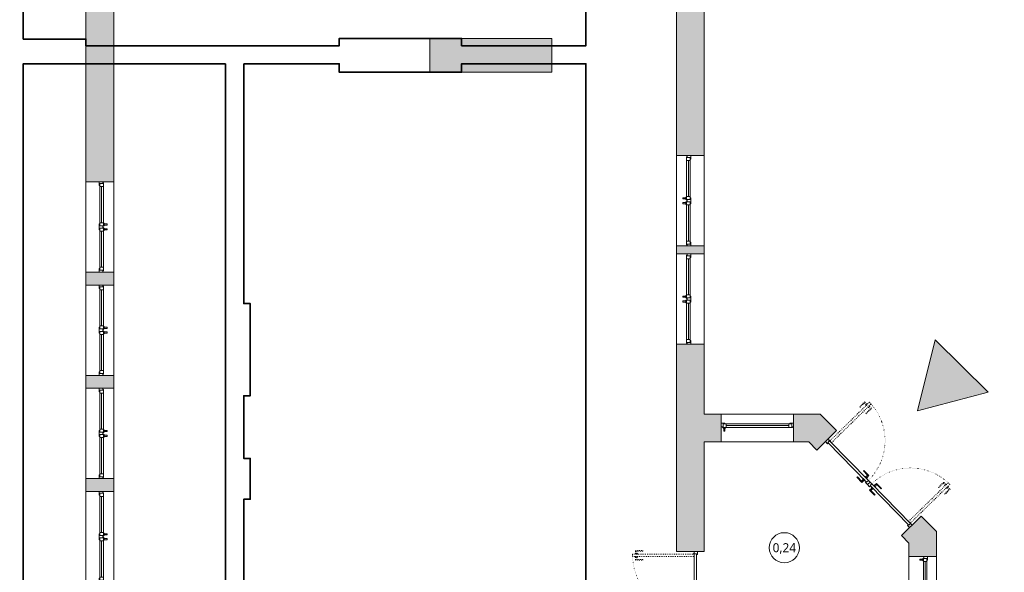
# Model space of a CAD drawing. Header units: millimetres. Extents: x -221 to 149158, y -114258 to 0.
# Tile 70 of 219: x 81136 to 82770, y -52845 to -51927. Entities that reach past the tile are written whole.
import ezdxf
from ezdxf.enums import TextEntityAlignment as Align

# ---------------------------------------------------------------- set-up
doc = ezdxf.new("R2010")
doc.units = ezdxf.units.MM
doc.linetypes.add('ACAD_ISO03W100', pattern=[30, 12, -18])
doc.linetypes.add('ACAD_ISO07W100', pattern=[3, 0, -3])
doc.layers.get('0').update_dxf_attribs({"lineweight": 0})
doc.layers.add('A-przekrycieram.ART', color=7, linetype='Continuous', lineweight=0, true_color=0xffffff)
for name, color, linetype, lineweight in [('opis..KF', 250, 'Continuous', 15), ('powierzchnie', 21, 'Continuous', 50), ('stolarka_arch', 250, 'Continuous', 5), ('wymiar..KF', 12, 'Continuous', 5), ('wypełnienie istn..KF', 250, 'Continuous', 0), ('ściany ist..KF', 61, 'Continuous', 5)]:
    doc.layers.add(name, color=color, linetype=linetype, lineweight=lineweight)
doc.styles.add('ARCH', font='segoeuil.ttf')
doc.styles.add('DIM', font='simplex.shx', dxfattribs={"width": 0.6})
doc.dimstyles.new('100-STD', dxfattribs={"dimscale": 10, "dimtxt": 1.3, "dimasz": 0.15, "dimexe": 5, "dimexo": 10, "dimgap": 0.4, "dimtad": 1, "dimdec": 1, "dimrnd": 0.5, "dimdsep": 46, "dimtxsty": 'DIM', "dimblk": 'KR21', "dimcen": 1, "dimdle": 10, "dimse1": 1, "dimse2": 1, "dimclrd": 256, "dimclre": 256, "dimclrt": 256, "dimadec": 0, "dimazin": 0, "dimtfac": 1, "dimtdec": 1, "dimtmove": 2, "dimatfit": 3, "dimldrblk": 'KR21', "dimfxl": 1, "dimtvp": 5.6, "dimtolj": 1, "dimtzin": 2, "dimarcsym": 0})

# ---------------------------------------------------------------- blocks, each defined once
blk = doc.blocks.new('KR21')
at = {"ltscale": 100}
blk.add_line((0, -5), (0, 5), dxfattribs=at)
at = {"ltscale": 100, "const_width": 0.84}
blk.add_lwpolyline([(-2.5, -2.5), (2.6, 2.6)], dxfattribs=at)
blk = doc.blocks.new('*D916')
at = {"layer": 'Defpoints', "color": 0, "linetype": 'ByBlock', "lineweight": 40, "transparency": 16777216}
for p in [(0, -51958.3), (46.3, -52014.3), (109348.9, -52014.3)]:
    blk.add_point(p, dxfattribs=at)
at = {"layer": 'wymiar..KF', "linetype": 'Continuous', "lineweight": -2, "transparency": 16777216}
blk.add_line((46.3, -51959.8), (46.3, -52012.8), dxfattribs=at)
at = {"layer": 'wymiar..KF', "linetype": 'ByBlock', "lineweight": -2, "transparency": 16777216, "xscale": 1.5, "yscale": 1.5, "zscale": 1.5}
for p, rotation in [((46.3, -51958.3), 90), ((46.3, -52014.3), 270)]:
    blk.add_blockref('KR21', p, dxfattribs=dict(at, rotation=rotation))
at = {"layer": 'wymiar..KF', "linetype": 'ByBlock', "transparency": 16777216, "insert": (35.8, -51986.3), "char_height": 13, "attachment_point": 5, "rotation": 90, "style": 'DIM'}
blk.add_mtext('\\A1;56', dxfattribs=at)
blk = doc.blocks.new('*U986')
at = {"layer": 'stolarka_arch', "lineweight": 0}
blk.add_lwpolyline([(0, 0), (150, 0), (150, -46), (0, -46)], close=True, dxfattribs=at)
at = {"layer": 'stolarka_arch'}
for points in [[(0, -22), (6, -22), (6, -23), (3, -23), (3, -28), (0, -28)], [(3, -23), (8, -23), (8, -29), (2, -29), (2, -28), (3, -28)], [(8, -26), (68, -26), (68, -23), (8, -23)], [(8, -26), (68, -26), (68, -29), (8, -29)], [(73, -23), (68, -23), (68, -29), (74, -29), (74, -28), (73, -28)], [(73, -30), (69, -30), (69, -29), (73, -29)], [(70, -22), (80, -22), (80, -23), (77, -23), (77, -28), (73, -28), (73, -23), (70, -23)], [(72, -35), (70, -35), (70, -30), (72, -30)], [(77, -23), (82, -23), (82, -29), (76, -29), (76, -28), (77, -28)], [(81, -30), (77, -30), (77, -29), (81, -29)], [(80, -35), (78, -35), (78, -30), (80, -30)], [(142, -26), (82, -26), (82, -23), (142, -23)], [(142, -26), (82, -26), (82, -29), (142, -29)], [(147, -23), (142, -23), (142, -29), (148, -29), (148, -28), (147, -28)], [(150, -22), (144, -22), (144, -23), (147, -23), (147, -28), (150, -28)]]:
    blk.add_lwpolyline(points, close=True, dxfattribs=at)
blk = doc.blocks.new('*U987')
at = {"layer": 'stolarka_arch', "lineweight": 0}
blk.add_lwpolyline([(0, 0), (150, 0), (150, -46), (0, -46)], close=True, dxfattribs=at)
at = {"layer": 'stolarka_arch'}
for points in [[(0, -22), (6, -22), (6, -23), (3, -23), (3, -28), (0, -28)], [(3, -23), (8, -23), (8, -29), (2, -29), (2, -28), (3, -28)], [(8, -26), (68, -26), (68, -23), (8, -23)], [(8, -26), (68, -26), (68, -29), (8, -29)], [(73, -23), (68, -23), (68, -29), (74, -29), (74, -28), (73, -28)], [(73, -30), (69, -30), (69, -29), (73, -29)], [(70, -22), (80, -22), (80, -23), (77, -23), (77, -28), (73, -28), (73, -23), (70, -23)], [(72, -35), (70, -35), (70, -30), (72, -30)], [(77, -23), (82, -23), (82, -29), (76, -29), (76, -28), (77, -28)], [(81, -30), (77, -30), (77, -29), (81, -29)], [(80, -35), (78, -35), (78, -30), (80, -30)], [(142, -26), (82, -26), (82, -23), (142, -23)], [(142, -26), (82, -26), (82, -29), (142, -29)], [(147, -23), (142, -23), (142, -29), (148, -29), (148, -28), (147, -28)], [(150, -22), (144, -22), (144, -23), (147, -23), (147, -28), (150, -28)]]:
    blk.add_lwpolyline(points, close=True, dxfattribs=at)
blk = doc.blocks.new('*U979')
at = {"layer": 'stolarka_arch', "lineweight": 0}
blk.add_lwpolyline([(0, 0), (150, 0), (150, -46), (0, -46)], close=True, dxfattribs=at)
at = {"layer": 'stolarka_arch'}
for points in [[(0, -22), (6, -22), (6, -23), (3, -23), (3, -28), (0, -28)], [(3, -23), (8, -23), (8, -29), (2, -29), (2, -28), (3, -28)], [(8, -26), (68, -26), (68, -23), (8, -23)], [(8, -26), (68, -26), (68, -29), (8, -29)], [(73, -23), (68, -23), (68, -29), (74, -29), (74, -28), (73, -28)], [(73, -30), (69, -30), (69, -29), (73, -29)], [(70, -22), (80, -22), (80, -23), (77, -23), (77, -28), (73, -28), (73, -23), (70, -23)], [(72, -35), (70, -35), (70, -30), (72, -30)], [(77, -23), (82, -23), (82, -29), (76, -29), (76, -28), (77, -28)], [(81, -30), (77, -30), (77, -29), (81, -29)], [(80, -35), (78, -35), (78, -30), (80, -30)], [(142, -26), (82, -26), (82, -23), (142, -23)], [(142, -26), (82, -26), (82, -29), (142, -29)], [(147, -23), (142, -23), (142, -29), (148, -29), (148, -28), (147, -28)], [(150, -22), (144, -22), (144, -23), (147, -23), (147, -28), (150, -28)]]:
    blk.add_lwpolyline(points, close=True, dxfattribs=at)
blk = doc.blocks.new('*U980')
at = {"layer": 'stolarka_arch', "lineweight": 0}
blk.add_lwpolyline([(0, 0), (150, 0), (150, -46), (0, -46)], close=True, dxfattribs=at)
at = {"layer": 'stolarka_arch'}
for points in [[(0, -22), (6, -22), (6, -23), (3, -23), (3, -28), (0, -28)], [(3, -23), (8, -23), (8, -29), (2, -29), (2, -28), (3, -28)], [(8, -26), (68, -26), (68, -23), (8, -23)], [(8, -26), (68, -26), (68, -29), (8, -29)], [(73, -23), (68, -23), (68, -29), (74, -29), (74, -28), (73, -28)], [(73, -30), (69, -30), (69, -29), (73, -29)], [(70, -22), (80, -22), (80, -23), (77, -23), (77, -28), (73, -28), (73, -23), (70, -23)], [(72, -35), (70, -35), (70, -30), (72, -30)], [(77, -23), (82, -23), (82, -29), (76, -29), (76, -28), (77, -28)], [(81, -30), (77, -30), (77, -29), (81, -29)], [(80, -35), (78, -35), (78, -30), (80, -30)], [(142, -26), (82, -26), (82, -23), (142, -23)], [(142, -26), (82, -26), (82, -29), (142, -29)], [(147, -23), (142, -23), (142, -29), (148, -29), (148, -28), (147, -28)], [(150, -22), (144, -22), (144, -23), (147, -23), (147, -28), (150, -28)]]:
    blk.add_lwpolyline(points, close=True, dxfattribs=at)
blk = doc.blocks.new('*U1053')
at = {"layer": 'stolarka_arch', "lineweight": 0}
blk.add_lwpolyline([(0, 0), (150, 0), (150, -46), (0, -46)], close=True, dxfattribs=at)
at = {"layer": 'stolarka_arch'}
for points in [[(0, -22), (6, -22), (6, -23), (3, -23), (3, -28), (0, -28)], [(3, -23), (8, -23), (8, -29), (2, -29), (2, -28), (3, -28)], [(8, -26), (68, -26), (68, -23), (8, -23)], [(8, -26), (68, -26), (68, -29), (8, -29)], [(73, -23), (68, -23), (68, -29), (74, -29), (74, -28), (73, -28)], [(73, -30), (69, -30), (69, -29), (73, -29)], [(70, -22), (80, -22), (80, -23), (77, -23), (77, -28), (73, -28), (73, -23), (70, -23)], [(72, -35), (70, -35), (70, -30), (72, -30)], [(77, -23), (82, -23), (82, -29), (76, -29), (76, -28), (77, -28)], [(81, -30), (77, -30), (77, -29), (81, -29)], [(80, -35), (78, -35), (78, -30), (80, -30)], [(142, -26), (82, -26), (82, -23), (142, -23)], [(142, -26), (82, -26), (82, -29), (142, -29)], [(147, -23), (142, -23), (142, -29), (148, -29), (148, -28), (147, -28)], [(150, -22), (144, -22), (144, -23), (147, -23), (147, -28), (150, -28)]]:
    blk.add_lwpolyline(points, close=True, dxfattribs=at)
blk = doc.blocks.new('*U1048')
at = {"layer": 'stolarka_arch', "lineweight": 0}
blk.add_lwpolyline([(0, 0), (150, 0), (150, -46), (0, -46)], close=True, dxfattribs=at)
at = {"layer": 'stolarka_arch'}
for points in [[(0, -22), (6, -22), (6, -23), (3, -23), (3, -28), (0, -28)], [(3, -23), (8, -23), (8, -29), (2, -29), (2, -28), (3, -28)], [(8, -26), (68, -26), (68, -23), (8, -23)], [(8, -26), (68, -26), (68, -29), (8, -29)], [(73, -23), (68, -23), (68, -29), (74, -29), (74, -28), (73, -28)], [(73, -30), (69, -30), (69, -29), (73, -29)], [(70, -22), (80, -22), (80, -23), (77, -23), (77, -28), (73, -28), (73, -23), (70, -23)], [(72, -35), (70, -35), (70, -30), (72, -30)], [(77, -23), (82, -23), (82, -29), (76, -29), (76, -28), (77, -28)], [(81, -30), (77, -30), (77, -29), (81, -29)], [(80, -35), (78, -35), (78, -30), (80, -30)], [(142, -26), (82, -26), (82, -23), (142, -23)], [(142, -26), (82, -26), (82, -29), (142, -29)], [(147, -23), (142, -23), (142, -29), (148, -29), (148, -28), (147, -28)], [(150, -22), (144, -22), (144, -23), (147, -23), (147, -28), (150, -28)]]:
    blk.add_lwpolyline(points, close=True, dxfattribs=at)
blk = doc.blocks.new('*U650')
at = {"layer": 'stolarka_arch', "linetype": 'ACAD_ISO03W100', "lineweight": 0, "ltscale": 0.1}
for points in [[(4.5, 102), (4.5, 0), (8.5, 0), (8.5, 102)], [(3.5, 97), (-1.5, 97), (-1.5, 85), (-0.5, 85), (-0.5, 95), (3.5, 95)], [(3.5, 98), (3.5, 94), (4.5, 94), (4.5, 98)], [(9.5, 98), (9.5, 94), (8.5, 94), (8.5, 98)], [(9.5, 97), (14.5, 97), (14.5, 85), (13.5, 85), (13.5, 95), (9.5, 95)]]:
    blk.add_lwpolyline(points, close=True, dxfattribs=at)
at = {"layer": 'stolarka_arch'}
for points in [[(5, -4), (5, -6), (0, -6), (0, 0), (4, 0), (4, -4), (5, -4)], [(106, 0), (4, 0), (4, -4), (106, -4)], [(101, 1), (101, 6), (89, 6), (89, 5), (99, 5), (99, 1)], [(102, 1), (98, 1), (98, 0), (102, 0)], [(105, -4), (105, -6), (110, -6), (110, 0), (106, 0), (106, -4), (105, -4)], [(101, -5), (101, -10), (89, -10), (89, -9), (99, -9), (99, -5)], [(102, -5), (98, -5), (98, -4), (102, -4)]]:
    blk.add_lwpolyline(points, close=True, dxfattribs=at)
blk.add_circle((4, 0.5), 0.5, dxfattribs=at)
at = {"layer": 'stolarka_arch', "linetype": 'ACAD_ISO07W100', "lineweight": 0, "ltscale": 0.5}
blk.add_arc((4, 0), 102, 0, 89.6506, dxfattribs=at)
blk = doc.blocks.new('nr pom')
at = {"layer": 'opis..KF', "lineweight": 20}
blk.add_circle((0, 0), 25, dxfattribs=at)
at = {"layer": 'opis..KF', "style": 'ARCH'}
blk.add_attdef('00', text='', height=15, dxfattribs=at).set_placement((0, 0), align=Align.MIDDLE_CENTER)
blk = doc.blocks.new('*U1674')
at = {"layer": 'A-przekrycieram.ART'}
h = blk.add_hatch(color=256, dxfattribs=at)
h.dxf.hatch_style = 1
h.paths.add_polyline_path([(0, 4200), (5940, 4200), (5940, 0), (0, 0)])
h.paths.add_polyline_path([(200, 4100), (5840, 4100), (5840, 100), (200, 100)], flags=16)
blk = doc.blocks.new('*U614')
at = {"layer": 'stolarka_arch', "linetype": 'ACAD_ISO03W100', "lineweight": 0, "ltscale": 0.1}
for points in [[(3.5, 87), (-1.5, 87), (-1.5, 75), (-0.5, 75), (-0.5, 85), (3.5, 85)], [(3.5, 88), (3.5, 84), (4.5, 84), (4.5, 88)], [(4.5, 92), (4.5, 0), (8.5, 0), (8.5, 92)], [(9.5, 88), (9.5, 84), (8.5, 84), (8.5, 88)], [(9.5, 87), (14.5, 87), (14.5, 75), (13.5, 75), (13.5, 85), (9.5, 85)]]:
    blk.add_lwpolyline(points, close=True, dxfattribs=at)
at = {"layer": 'stolarka_arch'}
for points in [[(5, -4), (5, -6), (0, -6), (0, 0), (4, 0), (4, -4), (5, -4)], [(96, 0), (4, 0), (4, -4), (96, -4)], [(91, 1), (91, 6), (79, 6), (79, 5), (89, 5), (89, 1)], [(92, 1), (88, 1), (88, 0), (92, 0)], [(95, -4), (95, -6), (100, -6), (100, 0), (96, 0), (96, -4), (95, -4)], [(91, -5), (91, -10), (79, -10), (79, -9), (89, -9), (89, -5)], [(92, -5), (88, -5), (88, -4), (92, -4)]]:
    blk.add_lwpolyline(points, close=True, dxfattribs=at)
blk.add_circle((4, 0.5), 0.5, dxfattribs=at)
at = {"layer": 'stolarka_arch', "linetype": 'ACAD_ISO07W100', "lineweight": 0, "ltscale": 0.5}
blk.add_arc((4, 0), 92, 0, 89.6506, dxfattribs=at)
blk = doc.blocks.new('*U1672')
at = {"layer": 'stolarka_arch', "lineweight": 0}
blk.add_lwpolyline([(0, 0), (120, 0), (120, -46), (0, -46)], close=True, dxfattribs=at)
at = {"layer": 'stolarka_arch'}
for points in [[(0, -15), (6, -15), (6, -16), (3, -16), (3, -21), (0, -21)], [(3, -16), (8, -16), (8, -22), (2, -22), (2, -21), (3, -21)], [(8, -19), (112, -19), (112, -16), (8, -16)], [(117, -16), (112, -16), (112, -22), (118, -22), (118, -21), (117, -21)], [(120, -15), (114, -15), (114, -16), (117, -16), (117, -21), (120, -21)], [(8, -19), (112, -19), (112, -22), (8, -22)], [(117, -23), (113, -23), (113, -22), (117, -22)], [(116, -28), (114, -28), (114, -23), (116, -23)]]:
    blk.add_lwpolyline(points, close=True, dxfattribs=at)

msp = doc.modelspace()

# ---------------------------------------------------------------- hatches: boundary and pattern name
at = {"linetype": 'ByBlock', "true_color": 0x636466}
h = msp.add_hatch(color=251, dxfattribs=at)
h.dxf.hatch_style = 1
h.paths.add_polyline_path([(82626.04, -52576.4), (82743.26, -52545.73), (82655.55, -52458.88)])
h = msp.add_hatch(color=251, dxfattribs=at)
h.dxf.hatch_style = 1
h.paths.add_polyline_path([(82626.04, -52576.4), (82743.26, -52545.73), (82655.55, -52458.88)])
at = {"layer": 'wypełnienie istn..KF', "true_color": 0xc8c8c8}
h = msp.add_hatch(color=9, dxfattribs=at)
h.dxf.hatch_style = 1
h.paths.add_polyline_path([(87428.19, -53609.29), (86882.61, -53609.29), (86882.61, -53010.79), (86852.61, -53010.79), (86852.61, -53649.29), (87428.19, -53649.29)])
h.paths.add_polyline_path([(87710.61, -53585.69), (87664.61, -53585.69), (87664.61, -53609.29), (87538.19, -53609.29), (87538.19, -53649.29), (87576.61, -53649.29), (87576.61, -53672.42), (87622.61, -53672.42), (87622.61, -53655.29), (87710.61, -53655.29)])
h.paths.add_polyline_path([(87710.61, -53407.37), (87664.61, -53407.37), (87664.61, -53435.69), (87710.61, -53435.69)])
h.paths.add_polyline_path([(87710.61, -53209.01), (87664.61, -53209.01), (87664.61, -53257.37), (87710.61, -53257.37)])
h.paths.add_polyline_path([(87710.61, -52987.29), (87498.61, -52987.29), (87498.61, -52930.84), (87452.61, -52930.84), (87452.61, -53033.29), (87664.61, -53033.29), (87664.61, -53059.01), (87710.61, -53059.01)])
h.paths.add_polyline_path([(86887.11, -52804.79), (86846.61, -52804.79), (86846.61, -53010.79), (86887.11, -53010.79)])
h.paths.add_polyline_path([(87498.61, -52755.84), (87452.61, -52755.84), (87452.61, -52780.84), (87498.61, -52780.84)])
h.paths.add_polyline_path([(87498.61, -52580.84), (87452.61, -52580.84), (87452.61, -52605.84), (87498.61, -52605.84)])
h.paths.add_polyline_path([(87498.61, -52351.74), (87452.61, -52351.74), (87452.61, -52355.37), (87048.78, -52355.37), (87048.78, -52376.79), (87452.61, -52376.79), (87452.7, -52430.84), (87498.61, -52430.84)])
h.paths.add_polyline_path([(86882.61, -52376.79), (86938.78, -52376.79), (86938.78, -52355.37), (86882.61, -52355.37), (86882.61, -52114.29), (87170.61, -52114.29), (87170.61, -51589.94), (87150.61, -51589.94), (87150.61, -51934.29), (87140.95, -51934.29), (87140.95, -51954.29), (87150.61, -51954.29), (87150.61, -52094.29), (86882.61, -52094.29), (86882.61, -51954.29), (87030.95, -51954.29), (87030.95, -51934.29), (86882.61, -51934.29), (86882.61, -51833.89), (86852.61, -51833.89), (86852.61, -52480.95), (86882.61, -52480.95)])
h.paths.add_polyline_path([(87498.61, -52179.79), (87452.61, -52179.79), (87452.61, -52201.74), (87498.61, -52201.74)])
h.paths.add_polyline_path([(87498.61, -52007.83), (87452.61, -52007.83), (87452.61, -52029.79), (87498.61, -52029.79)])
h.paths.add_polyline_path([(87498.61, -51835.87), (87452.61, -51835.87), (87452.61, -51857.83), (87498.61, -51857.83)])
h.paths.add_polyline_path([(87498.61, -51619.37), (87452.61, -51619.37), (87452.61, -51685.87), (87498.61, -51685.87)], flags=17)
h.paths.add_polyline_path([(87498.61, -51363.29), (86820.5, -51363.29), (86820.5, -51409.29), (86852.61, -51409.29), (86852.61, -51724.07), (86882.61, -51724.07), (86882.61, -51409.29), (87150.61, -51409.29), (87150.61, -51479.29), (87170.61, -51479.29), (87170.61, -51409.29), (87452.61, -51409.29), (87452.61, -51469.37), (87498.61, -51469.37)])
h.paths.add_polyline_path([(86633.61, -51239.76), (86583.61, -51239.76), (86583.61, -51313.34), (86547.13, -51313.37), (86547.13, -51363.29), (86633.61, -51363.29)], flags=17)
h.paths.add_polyline_path([(86352.79, -51313.54), (85800.61, -51314.02), (85800.61, -48533.29), (87683.61, -48533.29), (87683.61, -50860.29), (86583.61, -50860.29), (86583.61, -51018.89), (86633.61, -51018.89), (86633.61, -50910.29), (87733.61, -50910.29), (87733.61, -48483.29), (85750.61, -48483.29), (85750.61, -51363.29), (86352.83, -51363.29)])
h.paths.add_polyline_path([(86352.79, -51363.54), (85750.61, -51364.06), (85694.61, -51363.29), (85694.61, -51469.37), (85740.61, -51469.37), (85740.61, -51409.29), (86310.61, -51409.29), (86310.61, -51609.29), (86310.61, -51649.79), (86310.61, -51724.07), (86340.61, -51724.07), (86340.61, -51409.29), (86352.79, -51409.29)])
h.paths.add_polyline_path([(85740.61, -51649.79), (86007.61, -51649.79), (86007.61, -51634.79), (85740.61, -51634.79), (85740.61, -51619.37), (85694.61, -51619.37), (85694.61, -51685.87), (85740.61, -51685.87)], flags=17)
h.paths.add_polyline_path([(86119.61, -51609.29), (86007.61, -51609.29), (86007.61, -51649.79), (86119.61, -51649.79)], flags=17)
h.paths.add_polyline_path([(86310.61, -51609.29), (86226.61, -51609.29), (86226.61, -51649.79), (86310.61, -51649.79)], flags=17)
h.paths.add_polyline_path([(85740.61, -51835.87), (85694.61, -51835.87), (85694.61, -51857.83), (85740.61, -51857.83)])
h.paths.add_polyline_path([(85740.61, -52007.83), (85694.61, -52007.83), (85694.61, -52029.79), (85740.61, -52029.79)])
h.paths.add_polyline_path([(85740.61, -52179.79), (85694.61, -52179.79), (85694.61, -52201.74), (85740.61, -52201.74)])
h.paths.add_polyline_path([(85740.61, -52351.74), (85694.61, -52351.74), (85694.61, -52373.7), (85740.61, -52373.7)])
h.paths.add_polyline_path([(85791.11, -52556.79), (85740.67, -52556.79), (85740.61, -52523.7), (85694.61, -52523.7), (85694.61, -52624.29), (85740.61, -52624.29), (85740.61, -52586.79), (85791.11, -52586.79)])
h.paths.add_polyline_path([(85968.11, -52556.79), (85791.11, -52556.79), (85791.11, -52597.29), (85968.11, -52597.29), (85968.11, -52586.79)])
h.paths.add_polyline_path([(86135.11, -52556.79), (85968.11, -52556.79), (85968.11, -52586.79), (86055.61, -52586.79), (86070.61, -52586.79), (86135.11, -52586.79)])
h.paths.add_polyline_path([(86311.11, -52556.79), (86135.11, -52556.79), (86135.11, -52597.29), (86311.11, -52597.29)])
h.paths.add_polyline_path([(86340.61, -52142.29), (86336.61, -52142.29), (86336.61, -51997.29), (86340.61, -51997.29), (86340.61, -51834.07), (86310.61, -51834.07), (86310.61, -52556.79), (86311.11, -52556.79), (86311.11, -52597.29), (86310.61, -52628.53), (86340.61, -52628.53)])
h.paths.add_polyline_path([(86376.61, -51997.29), (86340.61, -51997.29), (86336.61, -51997.29), (86336.61, -52142.29), (86376.61, -52142.29)])
h.paths.add_polyline_path([(86340.61, -52738.53), (86310.61, -52738.53), (86310.61, -52781.29), (86070.61, -52781.29), (86055.61, -52781.29), (85740.61, -52781.29), (85740.61, -52774.29), (85694.61, -52774.29), (85694.61, -52804.29), (85740.61, -52804.29), (85740.61, -52796.29), (86055.61, -52796.29), (86055.61, -52799.29), (86070.61, -52799.29), (86070.61, -52796.29), (86310.61, -52796.29), (86310.61, -52841.2), (86340.61, -52841.2)])
h.paths.add_polyline_path([(86340.61, -52951.2), (86310.61, -52951.2), (86310.61, -52988.29), (86070.61, -52988.29), (86070.61, -52909.24), (86055.61, -52909.24), (86055.61, -52988.29), (85740.61, -52988.29), (85740.61, -52954.29), (85694.61, -52954.29), (85694.61, -52972.29), (85681.39, -52972.29), (85681.39, -53018.29), (86340.61, -53018.29)])
h.paths.add_polyline_path([(85531.39, -52972.29), (85435.13, -52972.29), (85435.13, -53018.29), (85499.47, -53018.29), (85499.47, -53396.29), (85230.47, -53396.29), (85230.47, -53312.47), (85215.47, -53312.47), (85215.47, -53589.29), (85151.97, -53589.29), (85151.97, -53619.29), (85271.88, -53619.29), (85271.88, -53589.29), (85230.47, -53589.29), (85230.47, -53411.29), (85499.47, -53411.29), (85499.47, -53589.29), (85381.88, -53589.29), (85381.88, -53619.29), (85529.61, -53619.29), (85529.61, -53018.29), (85531.39, -53018.29)])
h.paths.add_polyline_path([(85284.96, -52972.29), (85112.65, -52972.29), (85060.47, -53033.52), (85095.51, -53063.55), (85133.81, -53018.86), (85215.13, -53018.86), (85215.47, -53202.49), (85230.47, -53202.49), (85230.47, -53018.29), (85285.13, -53018.29)])
h.paths.add_polyline_path([(84997.98, -53177.35), (84963.05, -53147.41), (84905.65, -53214.39), (84881.65, -53214.39), (84881.65, -53260.39), (84905.65, -53260.39), (84905.65, -53619.29), (85041.97, -53619.29), (85041.97, -53589.29), (84935.65, -53589.29), (84935.65, -53250.08)])
h.paths.add_polyline_path([(83861.07, -53349.44), (83827.07, -53349.44), (83827.07, -53589.29), (83557.57, -53589.29), (83557.57, -53018.29), (83659.21, -53018.29), (83659.21, -52972.29), (83500.32, -52972.29), (83500.32, -53018.29), (83527.57, -53018.29), (83527.57, -53328.29), (83515.57, -53328.29), (83515.57, -53570.29), (83527.57, -53570.29), (83527.57, -53589.29), (82467.57, -53589.29), (82467.57, -53018.29), (82482.54, -53018.29), (82482.54, -52972.29), (82431.62, -52972.29), (82431.62, -53018.29), (82437.57, -53018.29), (82437.57, -53619.29), (83934.33, -53619.29), (83934.33, -53589.29), (83861.07, -53589.29)])
h.paths.add_polyline_path([(84118.65, -53260.39), (84142.65, -53260.39), (84142.65, -53214.39), (84118.65, -53214.39), (84049.04, -53132.44), (84013.67, -53163.08), (84088.65, -53250.56), (84088.65, -53589.29), (84044.33, -53589.29), (84044.33, -53619.29), (84118.65, -53619.29)])
h.paths.add_polyline_path([(83910.73, -52972.29), (83809.21, -52972.29), (83809.21, -53018.29), (83827.07, -53018.29), (83827.07, -53239.44), (83861.07, -53239.44), (83861.07, -53018.29), (83889.57, -53018.29), (83916.05, -53049.19), (83950.82, -53019.07)])
h.paths.add_polyline_path([(82841.14, -52972.29), (82817.81, -52972.29), (82817.81, -53018.29), (82841.14, -53018.29)], flags=17)
h.paths.add_polyline_path([(83009.59, -52972.29), (82991.14, -52972.29), (82991.14, -53018.29), (83009.59, -53018.29)], flags=17)
h.paths.add_polyline_path([(83176.99, -52972.29), (83159.59, -52972.29), (83159.59, -53018.29), (83176.99, -53018.29)], flags=17)
h.paths.add_polyline_path([(83350.32, -52972.29), (83326.99, -52972.29), (83326.99, -53018.29), (83350.32, -53018.29)], flags=17)
h.paths.add_polyline_path([(82019.27, -51958.27), (81816.27, -51958.27), (81816.27, -52014.27), (82019.27, -52014.27)])
h.paths.add_polyline_path([(81533.73, -54276.32), (81421.73, -54276.32), (81421.73, -54317.32), (81533.73, -54317.32)])
h.paths.add_polyline_path([(82300.41, -52628.2), (82300.41, -52582.2), (82271.73, -52582.2), (82271.73, -52466.08), (82225.73, -52466.08), (82225.73, -52810.21), (82271.73, -52810.21), (82271.73, -52628.2)])
h.paths.add_polyline_path([(82657.78, -52938.74), (82611.78, -52938.74), (82611.78, -52972.29), (82592.54, -52972.29), (82592.54, -53018.29), (82667.81, -53018.29), (82667.81, -52972.39), (82657.78, -52972.39)])
h.paths.add_polyline_path([(82632.27, -52751.51), (82599.57, -52783.86), (82611.78, -52796.2), (82611.78, -52818.74), (82657.78, -52818.74), (82657.78, -52777.29)])
h.paths.add_polyline_path([(82458.91, -52641.69), (82491.61, -52609.34), (82464.75, -52582.2), (82420.41, -52582.2), (82420.41, -52628.2), (82445.56, -52628.2)])
h = msp.add_hatch(color=9, dxfattribs=at)
h.dxf.hatch_style = 1
h.paths.add_polyline_path([(82271.73, -51363.29), (81245.73, -51363.29), (81245.73, -52196.19), (81291.73, -52196.19), (81291.73, -52000.29), (81291.73, -51959.29), (81291.73, -51409.29), (82225.73, -51409.29), (82225.73, -51970.29), (82225.73, -52000.29), (82225.73, -52152.78), (82271.73, -52152.78)])
h.paths.add_polyline_path([(81291.73, -52346.19), (81245.73, -52346.19), (81245.73, -52367.67), (81291.73, -52367.67)])
h.paths.add_polyline_path([(81291.73, -52517.67), (81245.73, -52517.67), (81245.73, -52539.15), (81291.73, -52539.15)])
h.paths.add_polyline_path([(81291.73, -52689.15), (81245.73, -52689.15), (81245.73, -52710.63), (81291.73, -52710.63)])
h.paths.add_polyline_path([(81291.73, -52860.63), (81245.73, -52860.63), (81245.73, -52882.1), (81291.73, -52882.1)])
h.paths.add_polyline_path([(81291.73, -53032.1), (81245.73, -53032.1), (81245.73, -53053.58), (81291.73, -53053.58)])
h.paths.add_polyline_path([(81291.73, -53203.58), (81245.73, -53203.58), (81245.73, -53225.06), (81291.73, -53225.06)])
h.paths.add_polyline_path([(81291.73, -53375.06), (81245.73, -53375.06), (81245.73, -53396.54), (81291.73, -53396.54)])
h.paths.add_polyline_path([(81370.01, -53600.29), (81291.73, -53600.29), (81291.73, -53546.54), (81245.73, -53546.54), (81245.73, -53646.29), (81324.01, -53646.29), (81324.01, -53664.91), (81370.01, -53664.91)])
h.paths.add_polyline_path([(81370.01, -54140.29), (81370.01, -54103.29), (81324.01, -54103.29), (81324.01, -54123.29), (81245.55, -54123.29), (81245.55, -54575.52), (81468.28, -54797.35), (81618.23, -54797.35), (81618.23, -54751.34), (81487.28, -54751.35), (81291.55, -54556.41), (81291.55, -54170.3), (81370.01, -54170.3)])
h.paths.add_polyline_path([(81872.04, -54751.33), (81768.23, -54751.33), (81768.23, -54797.34), (81872.04, -54797.34)], flags=17)
h.paths.add_polyline_path([(82100.64, -54751.32), (82082.04, -54751.32), (82082.04, -54170.3), (82642.37, -54170.3), (82642.37, -54129.29), (82082.04, -54129.29), (82082.04, -54029.29), (81769.57, -53649.39), (81769.57, -53018.29), (82431.62, -53018.29), (82431.62, -52972.29), (82271.73, -52972.29), (82271.73, -52920.21), (82225.73, -52920.21), (82225.73, -52988.29), (81739.57, -52988.29), (81739.57, -53018.29), (81739.57, -53660.14), (82052.04, -54040.05), (82052.04, -54129.29), (82052.04, -54751.32), (82022.04, -54751.32), (82022.04, -54797.68), (82100.64, -54797.68)])
h.paths.add_polyline_path([(82275.75, -54751.32), (82250.64, -54751.32), (82250.64, -54797.32), (82275.75, -54797.32)], flags=17)
h.paths.add_polyline_path([(82450.86, -54751.31), (82425.75, -54751.31), (82425.75, -54797.31), (82450.86, -54797.31)], flags=17)
h.paths.add_polyline_path([(82625.97, -54751.31), (82600.86, -54751.31), (82600.86, -54797.31), (82625.97, -54797.31)], flags=17)
h.paths.add_polyline_path([(82801.07, -54751.3), (82775.97, -54751.3), (82775.97, -54797.3), (82801.07, -54797.3)], flags=17)
h.paths.add_polyline_path([(82982.93, -54751.29), (82976.62, -54751.59), (82951.07, -54751.44), (82951.07, -54797.29), (82961.23, -54797.29), (82972.7, -54811.21), (83008.05, -54782.02)], flags=17)
h.paths.add_polyline_path([(83186.38, -54927.58), (83151.91, -54897.02), (83126.57, -54925.61), (83103.56, -54897.69), (83068.09, -54926.97), (83125.28, -54996.39)])
h.paths.add_polyline_path([(83325.08, -54751.3), (83281.13, -54751.28), (83251.44, -54784.76), (83286.07, -54815.19), (83301.82, -54797.28), (83325.09, -54797.27)], flags=17)
h.paths.add_polyline_path([(83500.19, -54751.3), (83475.08, -54751.3), (83475.08, -54797.3), (83500.19, -54797.3)], flags=17)
h.paths.add_polyline_path([(83675.3, -54751.31), (83650.19, -54751.31), (83650.19, -54797.31), (83675.3, -54797.31)], flags=17)
h.paths.add_polyline_path([(83850.41, -54751.31), (83825.3, -54751.31), (83825.3, -54797.31), (83850.41, -54797.31)], flags=17)
h.paths.add_polyline_path([(84118.65, -54561.83), (84132.15, -54561.83), (84132.15, -54521.83), (84118.65, -54521.83), (84118.65, -54341.77), (83924.65, -54129.29), (82751.64, -54129.29), (82751.64, -54170.3), (82864.07, -54170.3), (82864.07, -54138.8), (83007.07, -54138.8), (83007.07, -54170.3), (83921.46, -54170.3), (84088.64, -54353.41), (84088.64, -54751.25), (84000.41, -54751.25), (84000.41, -54797.25), (84072.65, -54797.25), (84072.65, -54924.3), (84142.65, -54924.3), (84142.65, -54878.3), (84118.65, -54878.3)])
h.paths.add_polyline_path([(85110.55, -54758.3), (85101.22, -54758.3), (85101.22, -54172.64), (85103.35, -54170.3), (85138.9, -54170.3), (85138.9, -54129.29), (85099.65, -54129.29), (84905.65, -54341.77), (84905.65, -54395.24), (84936.03, -54395.24), (84936.03, -54353.55), (85082.37, -54193.28), (85082.37, -54758.3), (84936.03, -54758.3), (84936.03, -54505.24), (84905.65, -54505.24), (84905.65, -54521.83), (84892.15, -54521.83), (84892.15, -54561.83), (84905.65, -54561.83), (84905.65, -54878.3), (84881.65, -54878.3), (84881.65, -54924.3), (84951.65, -54924.36), (84951.76, -54804.3), (85110.55, -54804.3)])
h.paths.add_polyline_path([(85326.62, -54758.31), (85297.89, -54758.31), (85297.89, -54170.3), (85681.03, -54170.3), (85681.03, -54236.22), (85708.03, -54236.22), (85708.03, -54170.3), (85843.97, -54170.3), (85843.97, -54129.29), (85248.9, -54129.29), (85248.9, -54170.3), (85267.89, -54170.3), (85267.89, -54758.31), (85260.55, -54758.3), (85260.55, -54804.32), (85326.62, -54804.31)])
h.paths.add_polyline_path([(85501.73, -54758.32), (85476.62, -54758.32), (85476.62, -54804.32), (85501.73, -54804.32)])
h.paths.add_polyline_path([(85714.34, -54758.3), (85708.03, -54758.3), (85708.03, -54346.22), (85681.03, -54346.22), (85681.03, -54758.32), (85651.73, -54758.32), (85651.73, -54804.32), (85693.67, -54804.32), (85709.55, -54822.24), (85743.98, -54791.68)])
h.paths.add_polyline_path([(85927.31, -54933.92), (85891.84, -54904.63), (85868.83, -54932.55), (85843.49, -54903.96), (85809.02, -54934.52), (85870.11, -55003.33)])
h.paths.add_polyline_path([(86177.19, -54758.3), (86046.75, -54758.3), (86046.75, -54346.22), (86019.75, -54346.22), (86019.75, -54758.3), (86012.41, -54758.3), (85987.35, -54788.96), (86022.9, -54818.31), (86034.11, -54804.3), (86177.19, -54804.3)])
h.paths.add_polyline_path([(86430.1, -54758.3), (86327.19, -54758.3), (86327.19, -54804.3), (86430.1, -54804.3)])
h.paths.add_polyline_path([(86416.03, -54170.3), (86916.64, -54170.3), (86916.64, -54129.29), (86347.44, -54129.29), (86347.44, -54170.3), (86389.03, -54170.3), (86389.03, -54758.3), (86416.03, -54758.3)])
h.paths.add_polyline_path([(86677.26, -54758.3), (86580.1, -54758.3), (86580.1, -54804.3), (86677.26, -54804.3)])
h.paths.add_polyline_path([(86237.44, -54129.29), (85953.97, -54129.29), (85953.97, -54170.3), (86019.75, -54170.3), (86019.75, -54236.22), (86046.75, -54236.22), (86046.75, -54170.3), (86237.44, -54170.3)])
h.paths.add_polyline_path([(86918.67, -54758.3), (86827.26, -54758.3), (86827.26, -54804.3), (86918.67, -54804.3)])
h.paths.add_polyline_path([(87712.61, -54582.38), (87712.61, -54123.81), (87622.61, -54123.81), (87622.61, -54110.8), (87576.61, -54110.8), (87576.61, -54129.29), (87026.64, -54129.29), (87026.64, -54170.3), (87305.61, -54170.3), (87305.61, -54131.79), (87416.61, -54131.79), (87416.61, -54169.81), (87666.61, -54169.81), (87666.61, -54563.29), (87471.09, -54758.3), (87407.48, -54758.3), (87407.48, -54804.3), (87490.11, -54804.3)])
h = msp.add_hatch(color=9, dxfattribs=at)
h.dxf.hatch_style = 1
h.paths.add_polyline_path([(82225.73, -52316.08), (82271.73, -52316.08), (82271.73, -52302.78), (82225.73, -52302.78)])

# ---------------------------------------------------------------- linework, layer by layer
msp.add_lwpolyline([(81291.73, -52000.29), (81291.73, -52000.29), (81291.73, -51959.29), (81291.73, -51959.29)], close=True)
at = {"linetype": 'ByBlock'}
msp.add_lwpolyline([(82743.26, -52545.73), (82626.04, -52576.4), (82655.55, -52458.88), (82743.26, -52545.73)], dxfattribs=at)
msp.add_lwpolyline([(82743.26, -52545.73), (82626.04, -52576.4), (82655.55, -52458.88), (82743.26, -52545.73)], dxfattribs=at)
at = {"layer": 'powierzchnie', "linetype": 'ByBlock', "lineweight": 35}
for points in [[(81141.73, -51409.29), (82075.73, -51409.29), (82075.73, -51970.29), (81869.27, -51970.29), (81869.27, -51958.27), (81666.27, -51958.27), (81666.27, -51970.29), (81245.73, -51970.29), (81245.73, -51959.29), (81141.73, -51959.29), (81141.73, -51409.29)], [(81477.57, -52000.29), (81141.73, -52000.29), (81141.73, -53600.29), (81220.01, -53600.29), (81220.01, -54140.29), (81681.83, -54140.29), (81791.83, -54140.29), (82492.37, -54140.29), (82602.37, -54140.29), (82714.07, -54140.29), (82714.07, -54138.8), (82857.07, -54138.8), (82857.07, -54140.29), (83000.95, -54140.29), (83110.95, -54140.29), (83494.23, -54140.29), (83604.23, -54140.29), (84325.5, -54140.29)], [(85379.61, -53619.29), (82287.57, -53619.29), (82287.57, -53403.29), (81619.57, -53403.29), (81619.57, -53018.29), (81477.57, -53018.29), (81477.57, -52000.29)], [(81507.57, -52000.29), (81666.27, -52000.29), (81666.27, -52014.27), (81869.27, -52014.27), (81869.27, -52000.29), (82075.73, -52000.29), (82075.73, -52988.29), (81507.57, -52988.29), (81507.57, -52723.55), (81518.57, -52723.55), (81518.57, -52655.53), (81507.57, -52655.53), (81507.57, -52551.55), (81518.57, -52551.55), (81518.57, -52398.53), (81507.57, -52398.53), (81507.57, -52000.29)]]:
    msp.add_lwpolyline(points, dxfattribs=at)
at = {"layer": 'ściany ist..KF', "linetype": 'ByBlock'}
for p, q in [((82300.41, -52628.2), (82300.41, -52582.2)), ((82420.41, -52628.2), (82420.41, -52582.2)), ((82611.78, -52818.74), (82657.78, -52818.74))]:
    msp.add_line(p, q, dxfattribs=at)
for points in [[(81291.73, -52196.19), (81245.73, -52196.19), (81245.73, -51363.29), (82271.73, -51363.29), (82271.73, -52152.78), (82225.73, -52152.78), (82225.73, -52000.29), (82225.73, -52000.29), (82225.73, -51970.29), (82225.73, -51970.29), (82225.73, -51409.29), (81291.73, -51409.29), (81291.73, -51959.29), (81291.73, -51959.29), (81291.73, -52000.29), (81291.73, -52000.29), (81291.73, -52196.19)], [(82300.41, -52582.2), (82271.73, -52582.2), (82271.73, -52466.08), (82225.73, -52466.08), (82225.73, -52810.21)], [(82300.41, -52582.2), (82271.73, -52582.2), (82271.73, -52466.08), (82225.73, -52466.08), (82225.73, -52810.21)], [(82420.41, -52628.2), (82445.56, -52628.2), (82458.91, -52641.69), (82491.61, -52609.34), (82464.75, -52582.2), (82420.41, -52582.2)], [(82491.61, -52609.34), (82464.75, -52582.2), (82420.41, -52582.2)], [(82225.73, -52810.21), (82271.73, -52810.21), (82271.73, -52628.2), (82300.41, -52628.2)], [(82225.73, -52810.21), (82271.73, -52810.21), (82271.73, -52628.2), (82300.41, -52628.2)], [(82420.41, -52628.2), (82445.56, -52628.2), (82458.91, -52641.69)], [(82611.78, -52818.74), (82611.78, -52796.2), (82599.57, -52783.86), (82632.27, -52751.51), (82657.78, -52777.29), (82657.78, -52818.74)], [(82632.27, -52751.51), (82657.78, -52777.29), (82657.78, -52818.74)], [(82611.78, -52818.74), (82611.78, -52796.2), (82599.57, -52783.86)]]:
    msp.add_lwpolyline(points, dxfattribs=at)
for points in [[(81816.27, -52014.27), (82019.27, -52014.27), (82019.27, -51958.27), (81816.27, -51958.27)], [(82225.73, -52316.08), (82271.73, -52316.08), (82271.73, -52302.78), (82225.73, -52302.78)], [(81245.73, -52367.67), (81291.73, -52367.67), (81291.73, -52346.19), (81245.73, -52346.19)], [(81245.73, -52539.15), (81291.73, -52539.15), (81291.73, -52517.67), (81245.73, -52517.67)], [(81245.73, -52710.63), (81291.73, -52710.63), (81291.73, -52689.15), (81245.73, -52689.15)]]:
    msp.add_lwpolyline(points, close=True, dxfattribs=at)
at = {"layer": 'ściany ist..KF'}
for points in [[(82271.73, -52582.2), (82300.41, -52582.2)], [(82420.41, -52582.2), (82464.75, -52582.2), (82491.61, -52609.34)], [(82632.27, -52751.51), (82657.78, -52777.29), (82657.78, -52818.74)]]:
    msp.add_lwpolyline(points, dxfattribs=at)

# ---------------------------------------------------------------- block references
at = {"xscale": 2, "yscale": 2, "zscale": 2}
msp.add_blockref('*U1674', (79788.68, -56225.76), dxfattribs=at)
at = {"layer": 'opis..KF', "color": 30}
msp.add_blockref('nr pom', (82405, -52803.97), dxfattribs=at).add_auto_attribs({'00': '0,24'})
at = {"layer": 'stolarka_arch', "color": 5, "xscale": -1}
for name, p, rotation in [('*U1053', (82271.73, -52302.78), 269.9999891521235), ('*U1048', (82271.73, -52466.08), 269.9999891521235), ('*U614', (82617.2, -52766.35), 314.3648250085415), ('*U650', (82255.12, -52810.21), 90)]:
    msp.add_blockref(name, p, dxfattribs=dict(at, rotation=rotation))
at = {"layer": 'stolarka_arch', "color": 5}
for name, p, rotation in [('*U986', (81245.73, -52346.19), 90.00001084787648), ('*U987', (81245.73, -52517.67), 90.00001084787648), ('*U979', (81245.73, -52689.15), 90.00001084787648), ('*U614', (82477.4, -52623.42), 314.3648250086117), ('*U980', (81245.73, -52860.63), 90.00001084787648)]:
    msp.add_blockref(name, p, dxfattribs=dict(at, rotation=rotation))
at = {"layer": 'stolarka_arch', "xscale": -1}
msp.add_blockref('*U1672', (82420.41, -52582.2), dxfattribs=at)
at = {"layer": 'stolarka_arch', "xscale": -1, "rotation": 270}
msp.add_blockref('*U1672', (82657.78, -52938.74), dxfattribs=at)

# ---------------------------------------------------------------- dimensions: what is measured, and where the dimension line sits
at = {"layer": 'wymiar..KF', "linetype": 'ByBlock'}
dim = msp.add_linear_dim(base=(46.29, -52014.27), p1=(0, -51958.27), p2=(109348.87, -52014.27), angle=90, dimstyle='100-STD', override={"dimfxl": 8, "dimfxlon": 1}, dxfattribs=at)
dim.commit()
dim.dimension.update_dxf_attribs({"geometry": '*D916', "text_midpoint": (35.79, -51986.27)})

doc.saveas('drawing.dxf')
